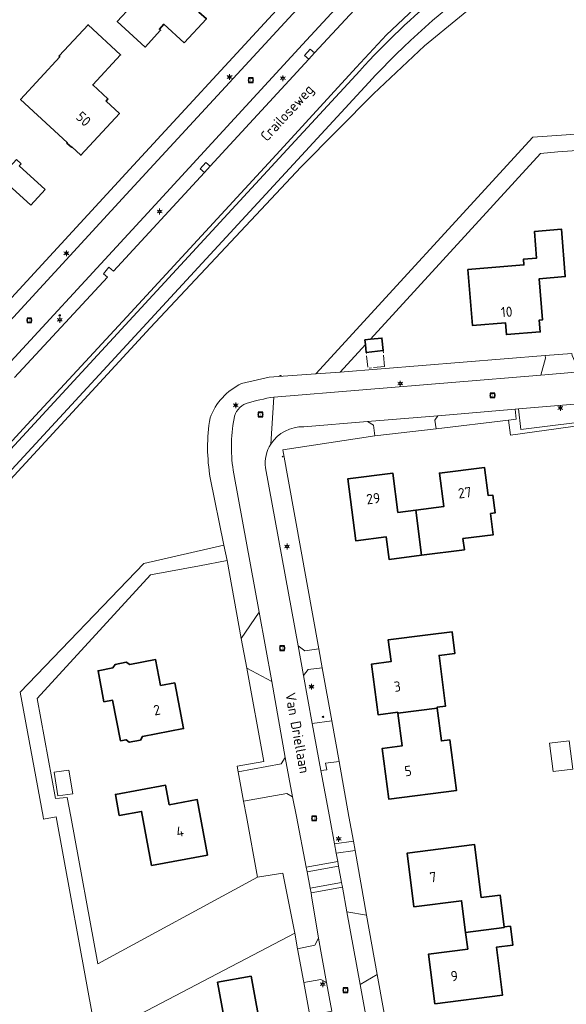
# Model space of a CAD drawing. Header units: metres. Extents: x 140853 to 145288, y 474558 to 480269.
# Tile 210 of 256: x 143713 to 143809, y 477967 to 478140. Entities that reach past the tile are written whole.
import ezdxf
from ezdxf.enums import TextEntityAlignment as Align
from ezdxf.lldxf.tags import DXFTag

# ---------------------------------------------------------------- set-up
doc = ezdxf.new("R2010")
doc.units = ezdxf.units.M
doc.header["$MEASUREMENT"] = 0
doc.linetypes.add('AM-AS', pattern=[16, 10, -2, 2, -2])
for name, color, linetype, lineweight in [('B-WE-AM-AS_SPOOR_RAIL-G', 10, 'AM-AS', 18), ('B-WE-GR-BEPLANTING_CULTUUR_BOSPLANTSOEN-G', 90, 'GR-PLANTSOEN', 18), ('B-WE-GR-BEPLANTING_CULTUUR_HEESTERS-G', 90, 'Continuous', 18), ('B-WE-GR-GRAS_KRUIDENRIJK-G', 80, 'Continuous', 18), ('B-WE-GR-GROENVOORZIENING-G', 80, 'Continuous', 18), ('B-WE-IE-TERREINAFSCHEIDING_KUNSTMATIG_HEKWERK-G', 20, 'IE-TERREINAFSCHEIDING-KUNSTMATIG', 18), ('B-WE-IE-TERREINAFSCHEIDING_KUNSTMATIG_MUUR-G', 90, 'IE-TERREINAFSCHEIDING-KUNSTMATIG-DICHT', 18), ('B-WE-KL-DATA_CAI-S', 90, 'KL-CAI-N', 18), ('B-WE-KL-ET_LS_OV_LICHTMAST-S', 190, 'Continuous', 18), ('B-WE-KL-WATER_BRANDLEIDING_PUT-S', 150, 'Continuous', 18), ('B-WE-OG-BEBOUWING-G', 7, 'Continuous', 35), ('B-WE-OG-BEBOUWING_BIJGEBOUW-G', 7, 'Continuous', 18), ('B-WE-OG-BEBOUWING_HUISNUMMER-T18', 10, 'Continuous', 18), ('B-WE-OG-BEBOUWING_LUIFEL-G', 7, 'Continuous', 18), ('B-WE-OG-BEBOUWING_STRAATNAAM-T18', 10, 'Continuous', 18), ('B-WE-OG-TERREIN_ERF-G', 7, 'Continuous', 18), ('B-WE-RI-GWA_RIOOLPUT-S', 30, 'Continuous', 18), ('B-WE-VH-VERHARDING_ASFALT-G', 252, 'Continuous', 18), ('B-WE-VH-VERHARDING_BETONSTRAATSTEEN-G', 252, 'Continuous', 18), ('B-WE-VH-VERHARDING_OPEN-G', 252, 'Continuous', 18), ('B-WE-VH-VERHARDING_STRAATBAKSTEEN-G', 252, 'Continuous', 18), ('X-XX-XX-ALGEMEEN-S', 7, 'Continuous', 18)]:
    doc.layers.add(name, color=color, linetype=linetype, lineweight=lineweight)
doc.styles.add('NLCS-ISO', font='txt')
doc.styles.get("Standard").update_dxf_attribs({"font": 'arial.ttf'})
doc.linetypes.add('GR-PLANTSOEN', pattern='A,0,[179,NLCS.shx,S=2,R=0,X=0,Y=0],-4', length=4)
doc.linetypes.add('IE-TERREINAFSCHEIDING-KUNSTMATIG', pattern='A,4,[82,NLCS.shx,S=0.75,R=90,X=0,Y=0],4,-2', length=10)
doc.linetypes.add('IE-TERREINAFSCHEIDING-KUNSTMATIG-DICHT', pattern='A,8,-1,[82,NLCS.shx,S=0.75,R=90,X=0,Y=0],-1', length=10)
tags = doc.linetypes.add('KL-CAI-N', pattern='A,4,-1,[101,NLCS.shx,S=0.5,R=0,X=0,Y=0],-1,4,-1,["C",Standard,S=1,R=0,X=-0.25,Y=-0.5],-1.5', length=12.5).pattern_tags.tags
tags[18] = DXFTag(74, 10)

# ---------------------------------------------------------------- blocks, each defined once
blk = doc.blocks.new('SKL-DATA_TERREINKAST-SO')
for q in [(-0.2, 0.2), (0.2, 0.2)]:
    blk.add_line((0, -0.21), q)
at = {"flags": 128}
blk.add_lwpolyline([(0.63, 0.35), (-0.63, 0.35), (-0.63, -0.35), (0.63, -0.35)], close=True, dxfattribs=at)
at = {"style": 'NLCS-ISO'}
blk.add_attdef('TYPE', text='', height=0.35, dxfattribs=at).set_placement((-0.03, 0.69), align=Align.MIDDLE_CENTER)
blk = doc.blocks.new('SIE-WEG_AFVALBAK_TYPE_01')
for radius in [0.25, 0.156]:
    blk.add_circle((0, 0), radius)
blk = doc.blocks.new('B-SIE-WEG_LICHTMAST-SO')
at = {"ltscale": 0.1}
for p, q in [((-1.1, 0.63), (-2.19, 1.27)), ((0, 1.27), (0, 2.53)), ((1.1, 0.63), (2.19, 1.27)), ((-1.1, -0.63), (-2.19, -1.27)), ((0, -1.27), (0, -2.53)), ((1.1, -0.63), (2.19, -1.27))]:
    blk.add_line(p, q, dxfattribs=at)
at = {"flags": 128}
for points in [[(-1.16, 0.5), (1.16, 0.5)], [(-1.16, -0.5), (1.16, -0.5)]]:
    blk.add_lwpolyline(points, dxfattribs=at)
at = {"ltscale": 0.1}
blk.add_circle((0, 0), 1.27, dxfattribs=at)
at = {"style": 'NLCS-ISO'}
blk.add_attdef('TYPE', text='', height=1.8, dxfattribs=at).set_placement((0, 2.53), align=Align.BOTTOM_CENTER)
blk = doc.blocks.new('SRI-PUT_INSPECTIE-SO')
at = {"lineweight": -3, "flags": 128}
blk.add_lwpolyline([(-2, -2), (2, -2), (2, 2), (-2, 2)], close=True, dxfattribs=at)
at = {"lineweight": -3, "ltscale": 1.5}
blk.add_circle((0, 0), 2, dxfattribs=at)
at = {"ltscale": 0.1, "style": 'NLCS-ISO'}
blk.add_text('I', height=2.5, dxfattribs=at).set_placement((0, -0.01), align=Align.MIDDLE_CENTER)
blk = doc.blocks.new('SIE-WEG_STRAATPOT_BRANDKRAAN-SO')
blk.add_ellipse((0, 0), major_axis=(-0.729, 0), ratio=0.685994)
at = {"style": 'NLCS-ISO'}
blk.add_text('BR', height=0.4, dxfattribs=at).set_placement((-0.3, -0.15))

msp = doc.modelspace()

# ---------------------------------------------------------------- linework, layer by layer
at = {"layer": 'B-WE-AM-AS_SPOOR_RAIL-G', "ltscale": 0.2, "flags": 128}
msp.add_lwpolyline([(143776.895, 478079.333), (143776.671, 478082.122), (143773.688, 478081.807), (143773.982, 478079.025), (143776.895, 478079.333)], close=True, dxfattribs=at)
at = {"layer": 'B-WE-GR-BEPLANTING_CULTUUR_BOSPLANTSOEN-G', "ltscale": 0.2, "flags": 128}
msp.add_lwpolyline([(143762.23, 478114.513), (143735.617, 478086.122), (143699.26, 478046.685), (143699.26, 478046.685, 0.0234154), (143689.359, 478035.142), (143689.359, 478035.142), (143681.399, 478025.377), (143661.276, 478000), (143664.456, 478000), (143645.77, 477975.999), (143638.187, 477966.209), (143636.481, 477964.247), (143638.769, 477960.117), (143656.18, 477930.843), (143661.312, 477922.01), (143682.6, 477887.67), (143684.597, 477886.227), (143685.929, 477885.783), (143688.786, 477886.183), (143730.048, 477890.754), (143716.818, 477959.65), (143725.56, 477964.227), (143719.027, 477999.933), (143716.842, 477999.529), (143716.755, 478000), (143712.724, 478021.916), (143734.483, 478044.592), (143748.604, 478047.81), (143746.199, 478059.667), (143746.199, 478059.667, -0.0849861), (143746.159, 478070.257), (143746.159, 478070.257, -0.1951968), (143751.705, 478076.294), (143751.705, 478076.294), (143756.58, 478077.437), (143764.79, 478078.01), (143803.017, 478119.728), (143903.065, 478126.727), (143902.619, 478130.21), (143895.811, 478131.922), (143894.466, 478130.479), (143890.889, 478133.812), (143862.754, 478153.588), (143856.169, 478156.563), (143851.414, 478150.268), (143847.608, 478153.142), (143848.361, 478154.14), (143850.693, 478157.228), (143853.49, 478155.107), (143855.084, 478157.248), (143844.811, 478160.229), (143836.707, 478160.317), (143828.009, 478160.855), (143820.394, 478160.055), (143813.905, 478157.581), (143807.247, 478153.367), (143796.304, 478146.019), (143783.944, 478135.811), (143774.946, 478127.351), (143762.23, 478114.513)], format="xyb", close=True, dxfattribs=at)
for points in [[(143807.45, 478117.141), (143903.291, 478123.85), (143903.436, 478123.861), (143903.065, 478126.727), (143803.017, 478119.728), (143764.79, 478078.01), (143769.078, 478078.309), (143773.543, 478083.182), (143773.454, 478084.024), (143774.406, 478084.124), (143804.401, 478116.858), (143807.45, 478117.141)], [(143744.316, 478044.205), (143749.154, 478045.099), (143748.604, 478047.81), (143734.483, 478044.592), (143712.724, 478021.916), (143716.755, 478000), (143716.842, 477999.529), (143719.027, 477999.933), (143725.56, 477964.227), (143716.818, 477959.65), (143730.048, 477890.754), (143733.138, 477890.57), (143724.014, 477938.086), (143723.631, 477938.353), (143723.891, 477938.724), (143720.185, 477958.026), (143761.081, 477979.437), (143759, 477990.024), (143754.511, 477989.284), (143726.408, 477974.021), (143721.619, 478000), (143720.999, 478003.366), (143718.944, 478003.15), (143715.688, 478020.818), (143735.691, 478042.611), (143744.316, 478044.205)]]:
    msp.add_lwpolyline(points, close=True, dxfattribs=at)
at = {"layer": 'B-WE-GR-BEPLANTING_CULTUUR_HEESTERS-G', "ltscale": 0.2, "flags": 128}
msp.add_lwpolyline([(143809.455, 478013.368), (143805.984, 478012.915), (143806.636, 478007.919), (143810.108, 478008.372), (143809.455, 478013.368)], close=True, dxfattribs=at)
at = {"layer": 'B-WE-GR-GRAS_KRUIDENRIJK-G', "ltscale": 0.2, "flags": 128}
for points in [[(143790.61, 478166.572), (143762.461, 478136.059), (143734.476, 478105.65), (143706.201, 478074.971)], [(143711.694, 478077.365), (143728.106, 478095.039), (143727.369, 478095.673), (143728.349, 478096.81), (143729.127, 478096.139), (143745.162, 478113.516), (143744.427, 478114.149), (143745.407, 478115.286), (143746.18, 478114.619), (143763.57, 478133.467), (143762.831, 478134.103), (143763.811, 478135.24), (143764.587, 478134.57), (143773.878, 478144.708)], [(143783.2, 478143.356), (143777.273, 478137.766), (143771.881, 478132.003), (143758.499, 478117.367), (143731.488, 478088.048), (143713.927, 478069.085), (143696.118, 478049.768)]]:
    msp.add_lwpolyline(points, dxfattribs=at)
for points in [[(143696.74, 478049.266), (143714.502, 478068.504), (143759.017, 478116.8), (143772.538, 478131.446), (143772.538, 478131.446, -0.0722386), (143803.264, 478156.73)], [(143794.942, 478147.856, 0.0502049), (143774.128, 478129.371), (143774.128, 478129.371), (143698.613, 478047.524), (143698.613, 478047.524, 0.0088997), (143691.21, 478039.185), (143691.21, 478039.185), (143689.359, 478035.142), (143689.359, 478035.142, -0.0234154), (143699.26, 478046.685), (143699.26, 478046.685), (143735.617, 478086.122), (143762.23, 478114.513), (143774.946, 478127.351), (143783.944, 478135.811), (143796.304, 478146.019)]]:
    msp.add_lwpolyline(points, format="xyb", dxfattribs=at)
for points in [[(143764.79, 478078.01), (143756.58, 478077.437), (143751.705, 478076.294), (143751.705, 478076.294, 0.1951968), (143746.159, 478070.257), (143746.159, 478070.257, 0.0849861), (143746.199, 478059.667), (143746.199, 478059.667), (143748.604, 478047.81), (143749.154, 478045.099), (143751.669, 478031.38), (143754.84, 478035.994), (143750.333, 478060.41), (143750.333, 478060.41, -0.0903574), (143750.404, 478070.138), (143750.404, 478070.138, -0.2786131), (143752.527, 478072.789), (143752.527, 478072.789, -0.0334716), (143757.402, 478073.932), (143757.402, 478073.932), (143804.433, 478077.813), (143805.244, 478080.759), (143805.201, 478081.246), (143769.078, 478078.309), (143764.79, 478078.01)], [(143765.33, 478029.581), (143759.009, 478064.645), (143775.178, 478067.068), (143774.963, 478068.973), (143773.907, 478069.602), (143762.687, 478068.677), (143762.687, 478068.677, 0.2691648), (143756.873, 478065.63), (143756.873, 478065.63, 0.1681425), (143755.903, 478061.467), (143755.903, 478061.467), (143761.673, 478030.104), (143762.856, 478029.227), (143765.33, 478029.581)]]:
    msp.add_lwpolyline(points, format="xyb", close=True, dxfattribs=at)
for points in [[(143823.343, 478073.793), (143822.503, 478073.718), (143819.615, 478073.462), (143818.847, 478073.394), (143800.51, 478071.833), (143800.894, 478068.233), (143830.177, 478071.831), (143828.251, 478074.225), (143823.343, 478073.793)], [(143785.983, 478068.343), (143798.742, 478069.848), (143800.097, 478070.018), (143799.912, 478071.782), (143786.308, 478070.624), (143785.795, 478069.869), (143785.983, 478068.343)], [(143750.938, 478008.881), (143751.121, 478007.878), (143758.716, 478009.281), (143759.423, 478010.417), (143757.022, 478023.819), (143752.633, 478026.121), (143755.639, 478009.719), (143750.938, 478008.881)], [(143767.609, 478016.875), (143765.935, 478026.207), (143763.446, 478025.883), (143762.643, 478024.839), (143764.179, 478016.377), (143767.609, 478016.875)], [(143770.636, 478000), (143768.892, 478009.727), (143766.513, 478009.418), (143766.728, 478008.256), (143765.685, 478008.121), (143767.189, 478000), (143768.076, 477995.209), (143771.414, 477995.663), (143770.636, 478000)], [(143752.069, 478002.679), (143752.557, 478000), (143754.511, 477989.284), (143759, 477990.024), (143761.081, 477979.437), (143761.594, 477976.664), (143764.611, 477977.348), (143765.283, 477978.581), (143764.055, 477986), (143763.951, 477986.54), (143763.791, 477987.375), (143763.244, 477990.223), (143763.084, 477991.058), (143761.368, 478000), (143760.705, 478003.455), (143759.676, 478004.066), (143752.069, 478002.679)], [(143768.386, 477993.537), (143768.647, 477992.081), (143768.799, 477991.244), (143769.32, 477988.392), (143769.472, 477987.556), (143770.267, 477983.203), (143773.751, 477982.637), (143771.715, 477993.987), (143768.386, 477993.537)], [(143766.668, 477970.743), (143765.665, 477971.266), (143762.688, 477970.754), (143763.765, 477964.936), (143767.608, 477965.717), (143766.668, 477970.743)], [(143774.423, 477960.331), (143776.447, 477959.848), (143777.733, 477960.44), (143775.63, 477972.161), (143772.6, 477970.414), (143774.423, 477960.331)]]:
    msp.add_lwpolyline(points, close=True, dxfattribs=at)
at = {"layer": 'B-WE-GR-GROENVOORZIENING-G', "ltscale": 0.2, "flags": 128}
msp.add_lwpolyline([(143800.51, 478071.833), (143799.912, 478071.782), (143800.097, 478070.018), (143798.742, 478069.848), (143799.08, 478067.215), (143830.397, 478071.557), (143830.177, 478071.831), (143800.894, 478068.233), (143800.51, 478071.833)], close=True, dxfattribs=at)
at = {"layer": 'B-WE-IE-TERREINAFSCHEIDING_KUNSTMATIG_HEKWERK-G', "ltscale": 0.2, "flags": 128}
for points in [[(143903.291, 478123.85), (143807.45, 478117.141)], [(143805.201, 478081.246), (143769.078, 478078.309)], [(143785.983, 478068.343), (143798.742, 478069.848)], [(143798.742, 478069.848), (143799.08, 478067.215)], [(143775.178, 478067.068), (143759.009, 478064.645), (143765.33, 478029.581)], [(143744.316, 478044.205), (143735.691, 478042.611), (143715.688, 478020.818), (143718.944, 478003.15), (143720.999, 478003.366), (143721.619, 478000)], [(143765.935, 478026.207), (143767.609, 478016.875)], [(143768.892, 478009.727), (143770.636, 478000)], [(143721.619, 478000), (143726.408, 477974.021), (143754.511, 477989.284)], [(143754.511, 477989.284), (143752.557, 478000)], [(143771.414, 477995.663), (143770.636, 478000)], [(143771.715, 477993.987), (143773.751, 477982.637)], [(143761.081, 477979.437), (143720.185, 477958.026), (143723.891, 477938.724)], [(143761.081, 477979.437), (143761.594, 477976.664)], [(143775.63, 477972.161), (143777.733, 477960.44)], [(143762.688, 477970.754), (143763.765, 477964.936)]]:
    msp.add_lwpolyline(points, dxfattribs=at)
at = {"layer": 'B-WE-IE-TERREINAFSCHEIDING_KUNSTMATIG_MUUR-G', "ltscale": 0.2, "flags": 128}
for points in [[(143744.316, 478044.205), (143749.154, 478045.099)], [(143749.154, 478045.099), (143751.669, 478031.38)], [(143752.633, 478026.121), (143755.639, 478009.719), (143750.938, 478008.881)]]:
    msp.add_lwpolyline(points, dxfattribs=at)
at = {"layer": 'B-WE-OG-BEBOUWING-G', "ltscale": 0.2, "flags": 128}
for points in [[(143741.607, 478136.335), (143745.506, 478140.568), (143744.211, 478141.76), (143749.142, 478147.067), (143741.626, 478154.051), (143731.757, 478143.369), (143732.331, 478142.84), (143729.824, 478140.119), (143734.715, 478135.613), (143737.446, 478138.577), (143737.24, 478138.767), (143738.032, 478139.628), (143741.607, 478136.335)], [(143719.715, 478133.901), (143712.768, 478126.378), (143721.004, 478118.773), (143720.929, 478118.692), (143721.737, 478117.945), (143721.812, 478118.026), (143723.406, 478116.554), (143730.2, 478123.911), (143727.834, 478126.096), (143728.174, 478126.463), (143725.499, 478128.932), (143730.395, 478134.24), (143724.656, 478139.56), (143719.561, 478134.043), (143719.715, 478133.901)], [(143791.609, 478096.423), (143792.402, 478086.554), (143798.206, 478087.019), (143798.378, 478084.926), (143804.335, 478085.416), (143804.163, 478087.509), (143804.761, 478087.558), (143804.166, 478094.784), (143808.741, 478095.16), (143808.115, 478103.498), (143803.331, 478103.113), (143803.708, 478098.418), (143801.395, 478098.233), (143801.477, 478097.216), (143791.609, 478096.423)], [(143773.454, 478084.024), (143773.543, 478083.182), (143773.688, 478081.807), (143776.671, 478082.122), (143776.437, 478084.337), (143774.406, 478084.124), (143773.454, 478084.024)], [(143782.425, 478054.003), (143783.417, 478046.036), (143790.97, 478047.005), (143790.716, 478048.988), (143796.072, 478049.674), (143795.595, 478053.403), (143796.388, 478053.504), (143795.987, 478056.658), (143795.194, 478056.558), (143794.516, 478061.53), (143786.572, 478060.542), (143787.349, 478054.616), (143782.425, 478054.003)], [(143783.417, 478046.036), (143782.425, 478054.003), (143779.252, 478053.608), (143778.393, 478060.505), (143770.462, 478059.517), (143771.865, 478048.586), (143777.211, 478049.272), (143777.72, 478045.305), (143783.417, 478046.036)], [(143779.25, 478018.198), (143786.196, 478019.116), (143786.176, 478019.271), (143787.664, 478019.46), (143786.53, 478028.388), (143789.308, 478028.741), (143788.825, 478032.539), (143784.557, 478032.018), (143777.56, 478031.164), (143778.076, 478027.339), (143774.625, 478026.873), (143775.765, 478017.946), (143779.227, 478018.379), (143779.25, 478018.198)], [(143737.418, 478023.087), (143736.556, 478027.646), (143732.016, 478026.793), (143731.359, 478027.183), (143729.421, 478026.793), (143729.013, 478026.231), (143726.421, 478025.706), (143727.472, 478020.216), (143728.984, 478020.505), (143730.355, 478013.345), (143731.357, 478013.537), (143731.933, 478013.088), (143733.889, 478013.485), (143734.258, 478014.114), (143741.487, 478015.498), (143739.951, 478023.558), (143737.418, 478023.087)], [(143786.196, 478019.116), (143779.25, 478018.198), (143779.994, 478012.44), (143776.515, 478011.993), (143777.655, 478003.062), (143789.558, 478004.581), (143788.419, 478013.508), (143786.932, 478013.319), (143786.196, 478019.116)], [(143745.688, 477993.176), (143743.892, 478002.994), (143738.963, 478002.079), (143738.319, 478005.519), (143729.482, 478003.911), (143730.163, 478000.189), (143734.107, 478000.91), (143735.851, 477991.377), (143745.688, 477993.176)], [(143791.192, 477979.568), (143798.009, 477980.456), (143797.999, 477980.534), (143797.282, 477986.128), (143793.959, 477985.702), (143792.762, 477995.046), (143780.877, 477993.523), (143782.092, 477984.095), (143790.474, 477985.169), (143791.192, 477979.568)], [(143797.999, 477980.534), (143798.009, 477980.456), (143791.192, 477979.568), (143791.567, 477976.638), (143784.673, 477975.755), (143785.788, 477967.012), (143797.691, 477968.537), (143796.611, 477976.968), (143799.527, 477977.342), (143799.1, 477980.675), (143797.999, 477980.534)], [(143753.396, 477971.882), (143747.493, 477970.805), (143748.999, 477962.551), (143746.933, 477962.174), (143747.366, 477959.804), (143746.481, 477959.642), (143746.588, 477959.052), (143743.627, 477958.511), (143744.937, 477951.33), (143747.899, 477951.871), (143748.06, 477950.985), (143756.365, 477952.5), (143756.094, 477953.984), (143759.586, 477954.625), (143758.278, 477961.796), (143755.334, 477961.26), (143753.396, 477971.882)]]:
    msp.add_lwpolyline(points, close=True, dxfattribs=at)
at = {"layer": 'B-WE-OG-BEBOUWING_BIJGEBOUW-G', "ltscale": 0.2, "flags": 128}
msp.add_lwpolyline([(143721.289, 478008.199), (143718.686, 478007.815), (143719.316, 478003.626), (143721.993, 478004.025), (143721.289, 478008.199)], close=True, dxfattribs=at)
at = {"layer": 'B-WE-OG-BEBOUWING_LUIFEL-G', "ltscale": 0.2, "flags": 128}
msp.add_lwpolyline([(143712.046, 478115.769), (143707.122, 478110.46), (143707.945, 478109.703), (143710.019, 478111.939), (143714.581, 478107.744), (143717.099, 478110.482), (143712.549, 478114.667), (143712.866, 478115.009), (143712.046, 478115.769)], close=True, dxfattribs=at)
at = {"layer": 'B-WE-OG-TERREIN_ERF-G', "ltscale": 0.2, "flags": 128}
msp.add_lwpolyline([(143655.832, 478141.75), (143627.487, 478110.949), (143627.487, 478110.949, -0.1299453), (143621.627, 478107.446), (143621.627, 478107.446), (143599.169, 478103.473), (143597.889, 478103.244), (143596.002, 478100.837), (143598.136, 478088.929), (143598.864, 478084.806), (143601.329, 478070.529), (143605.464, 478047.158), (143609.181, 478025.937), (143630.063, 478006.609), (143632.986, 478006.642), (143648.672, 478023.73), (143668.38, 478045.12), (143703.051, 478082.679), (143732.651, 478114.826), (143781.657, 478167.964)], format="xyb", dxfattribs=at)
for points in [[(143741.607, 478136.335), (143738.032, 478139.628), (143737.24, 478138.767), (143737.446, 478138.577), (143734.715, 478135.613), (143729.824, 478140.119), (143732.331, 478142.84), (143731.757, 478143.369), (143741.626, 478154.051), (143749.142, 478147.067), (143744.211, 478141.76), (143745.506, 478140.568), (143741.607, 478136.335)], [(143719.715, 478133.901), (143719.561, 478134.043), (143724.656, 478139.56), (143730.395, 478134.24), (143725.499, 478128.932), (143728.174, 478126.463), (143727.834, 478126.096), (143730.2, 478123.911), (143723.406, 478116.554), (143721.812, 478118.026), (143721.737, 478117.945), (143720.929, 478118.692), (143721.004, 478118.773), (143712.768, 478126.378), (143719.715, 478133.901)], [(143791.609, 478096.423), (143801.477, 478097.216), (143801.395, 478098.233), (143803.708, 478098.418), (143803.331, 478103.113), (143808.115, 478103.498), (143808.741, 478095.16), (143804.166, 478094.784), (143804.761, 478087.558), (143804.163, 478087.509), (143804.335, 478085.416), (143798.378, 478084.926), (143798.206, 478087.019), (143792.402, 478086.554), (143791.609, 478096.423)], [(143782.425, 478054.003), (143787.349, 478054.616), (143786.572, 478060.542), (143794.516, 478061.53), (143795.194, 478056.558), (143795.987, 478056.658), (143796.388, 478053.504), (143795.595, 478053.403), (143796.072, 478049.674), (143790.716, 478048.988), (143790.97, 478047.005), (143783.417, 478046.036), (143777.72, 478045.305), (143777.211, 478049.272), (143771.865, 478048.586), (143770.462, 478059.517), (143778.393, 478060.505), (143779.252, 478053.608), (143782.425, 478054.003)], [(143752.557, 478000), (143752.069, 478002.679), (143751.121, 478007.878), (143750.938, 478008.881), (143755.639, 478009.719), (143752.633, 478026.121), (143751.669, 478031.38), (143749.154, 478045.099), (143744.316, 478044.205), (143735.691, 478042.611), (143715.688, 478020.818), (143718.944, 478003.15), (143720.999, 478003.366), (143721.619, 478000), (143726.408, 477974.021), (143754.511, 477989.284), (143752.557, 478000)], [(143786.196, 478019.116), (143786.932, 478013.319), (143788.419, 478013.508), (143789.558, 478004.581), (143777.655, 478003.062), (143776.515, 478011.993), (143779.994, 478012.44), (143779.25, 478018.198), (143779.227, 478018.379), (143775.765, 478017.946), (143774.625, 478026.873), (143778.076, 478027.339), (143777.56, 478031.164), (143784.557, 478032.018), (143788.825, 478032.539), (143789.308, 478028.741), (143786.53, 478028.388), (143787.664, 478019.46), (143786.176, 478019.271), (143786.196, 478019.116)], [(143737.418, 478023.087), (143739.951, 478023.558), (143741.487, 478015.498), (143734.258, 478014.114), (143733.889, 478013.485), (143731.933, 478013.088), (143731.357, 478013.537), (143730.355, 478013.345), (143728.984, 478020.505), (143727.472, 478020.216), (143726.421, 478025.706), (143729.013, 478026.231), (143729.421, 478026.793), (143731.359, 478027.183), (143732.016, 478026.793), (143736.556, 478027.646), (143737.418, 478023.087)], [(143745.688, 477993.176), (143735.851, 477991.377), (143734.107, 478000.91), (143730.163, 478000.189), (143729.482, 478003.911), (143738.319, 478005.519), (143738.963, 478002.079), (143743.892, 478002.994), (143745.688, 477993.176)], [(143797.999, 477980.534), (143799.1, 477980.675), (143799.527, 477977.342), (143796.611, 477976.968), (143797.691, 477968.537), (143785.788, 477967.012), (143784.673, 477975.755), (143791.567, 477976.638), (143791.192, 477979.568), (143790.474, 477985.169), (143782.092, 477984.095), (143780.877, 477993.523), (143792.762, 477995.046), (143793.959, 477985.702), (143797.282, 477986.128), (143797.999, 477980.534)], [(143759.23, 477946.102), (143766.534, 477950.067), (143764.163, 477962.788), (143763.765, 477964.936), (143762.688, 477970.754), (143761.594, 477976.664), (143761.081, 477979.437), (143720.185, 477958.026), (143723.891, 477938.724), (143723.631, 477938.353), (143724.014, 477938.086), (143733.138, 477890.57), (143783.463, 477897.136), (143789.972, 477898.039), (143790.445, 477898.101), (143788.564, 477912.908), (143786.243, 477926.268), (143778.389, 477925.331), (143760.98, 477923.139), (143756.081, 477922.569), (143752.505, 477941.826), (143752.399, 477942.394), (143759.23, 477946.102)], [(143753.396, 477971.882), (143755.334, 477961.26), (143758.278, 477961.796), (143759.586, 477954.625), (143756.094, 477953.984), (143756.365, 477952.5), (143748.06, 477950.985), (143747.899, 477951.871), (143744.937, 477951.33), (143743.627, 477958.511), (143746.588, 477959.052), (143746.481, 477959.642), (143747.366, 477959.804), (143746.933, 477962.174), (143748.999, 477962.551), (143747.493, 477970.805), (143753.396, 477971.882)]]:
    msp.add_lwpolyline(points, close=True, dxfattribs=at)
for points in [[(143903.291, 478123.85), (143807.45, 478117.141), (143804.401, 478116.858), (143774.406, 478084.124), (143776.437, 478084.337), (143776.671, 478082.122), (143773.688, 478081.807), (143773.543, 478083.182), (143769.078, 478078.309), (143805.201, 478081.246), (143809.935, 478081.632)], [(143830.397, 478071.557), (143799.08, 478067.215), (143798.742, 478069.848), (143785.983, 478068.343), (143775.178, 478067.068), (143775.178, 478067.068), (143759.009, 478064.645), (143765.33, 478029.581), (143765.935, 478026.207), (143767.609, 478016.875), (143768.892, 478009.727), (143770.636, 478000), (143771.414, 477995.663), (143771.715, 477993.987), (143773.751, 477982.637), (143775.63, 477972.161), (143777.733, 477960.44), (143778.729, 477954.886), (143781.29, 477940.42), (143783.942, 477938.51), (143815.874, 477943.111)], [(143810.108, 478008.372), (143806.636, 478007.919), (143805.984, 478012.915), (143809.455, 478013.368)]]:
    msp.add_lwpolyline(points, dxfattribs=at)
at = {"layer": 'B-WE-VH-VERHARDING_ASFALT-G', "ltscale": 0.2, "flags": 128}
for points in [[(143803.264, 478156.73, 0.0722386), (143772.538, 478131.446), (143772.538, 478131.446), (143759.017, 478116.8), (143714.502, 478068.504), (143696.74, 478049.266)], [(143698.613, 478047.524), (143774.128, 478129.371), (143774.128, 478129.371, -0.0502049), (143794.942, 478147.856)]]:
    msp.add_lwpolyline(points, format="xyb", dxfattribs=at)
for points in [[(143773.878, 478144.708), (143764.587, 478134.57), (143763.57, 478133.467), (143746.18, 478114.619), (143745.162, 478113.516), (143729.127, 478096.139), (143728.349, 478096.81), (143727.369, 478095.673), (143728.106, 478095.039), (143711.694, 478077.365)], [(143696.118, 478049.768), (143713.927, 478069.085), (143731.488, 478088.048), (143758.499, 478117.367), (143771.881, 478132.003), (143777.273, 478137.766), (143783.2, 478143.356)], [(143774.423, 477960.331), (143772.6, 477970.414), (143770.267, 477983.203), (143770.267, 477983.203), (143769.472, 477987.556), (143763.951, 477986.54), (143764.055, 477986), (143765.283, 477978.581), (143766.668, 477970.743), (143767.608, 477965.717)]]:
    msp.add_lwpolyline(points, dxfattribs=at)
for points in [[(143757.402, 478073.932), (143756.873, 478065.63), (143756.873, 478065.63, -0.2691648), (143762.687, 478068.677), (143762.687, 478068.677), (143773.907, 478069.602), (143786.308, 478070.624), (143799.912, 478071.782), (143800.51, 478071.833), (143818.847, 478073.394), (143818.354, 478078.959), (143811.278, 478078.378), (143804.433, 478077.813), (143757.402, 478073.932)], [(143756.873, 478065.63), (143757.402, 478073.932), (143757.402, 478073.932, 0.0334716), (143752.527, 478072.789), (143752.527, 478072.789, 0.2786131), (143750.404, 478070.138), (143750.404, 478070.138, 0.0903574), (143750.333, 478060.41), (143750.333, 478060.41), (143754.84, 478035.994), (143757.022, 478023.819), (143759.423, 478010.417), (143760.705, 478003.455), (143761.368, 478000), (143763.084, 477991.058), (143768.647, 477992.081), (143768.386, 477993.537), (143768.076, 477995.209), (143767.189, 478000), (143765.685, 478008.121), (143764.179, 478016.377), (143762.643, 478024.839), (143761.673, 478030.104), (143755.903, 478061.467), (143755.903, 478061.467, -0.1681425), (143756.873, 478065.63)]]:
    msp.add_lwpolyline(points, format="xyb", close=True, dxfattribs=at)
at = {"layer": 'B-WE-VH-VERHARDING_BETONSTRAATSTEEN-G', "ltscale": 0.2, "flags": 128}
for points in [[(143639.897, 478003.113), (143658.968, 478023.779), (143681.482, 478048.229), (143706.201, 478074.971), (143734.476, 478105.65), (143762.461, 478136.059), (143790.61, 478166.572), (143786.942, 478169.904), (143760.056, 478140.705), (143731.375, 478109.607), (143704.186, 478080.077), (143679.781, 478053.681), (143635.926, 478006.093), (143639.555, 478002.725), (143639.897, 478003.113)], [(143768.799, 477991.244), (143768.647, 477992.081), (143763.084, 477991.058), (143763.244, 477990.223), (143768.799, 477991.244)], [(143768.799, 477991.244), (143763.244, 477990.223), (143763.791, 477987.375), (143769.32, 477988.392), (143768.799, 477991.244)], [(143769.472, 477987.556), (143769.32, 477988.392), (143763.791, 477987.375), (143763.951, 477986.54), (143769.472, 477987.556)]]:
    msp.add_lwpolyline(points, close=True, dxfattribs=at)
msp.add_lwpolyline([(143781.657, 478167.964), (143732.651, 478114.826), (143703.051, 478082.679), (143668.38, 478045.12), (143648.672, 478023.73), (143632.986, 478006.642), (143630.063, 478006.609), (143628.828, 478005.164), (143628.828, 478005.164, 0.3373592), (143635.204, 478005.395), (143635.204, 478005.395), (143635.665, 478005.826), (143635.926, 478006.093), (143679.781, 478053.681), (143704.186, 478080.077), (143731.375, 478109.607), (143760.056, 478140.705)], format="xyb", dxfattribs=at)
at = {"layer": 'B-WE-VH-VERHARDING_OPEN-G', "ltscale": 0.2, "flags": 128}
for points in [[(143764.587, 478134.57), (143763.811, 478135.24), (143762.831, 478134.103), (143763.57, 478133.467), (143764.587, 478134.57)], [(143746.18, 478114.619), (143745.407, 478115.286), (143744.427, 478114.149), (143745.162, 478113.516), (143746.18, 478114.619)]]:
    msp.add_lwpolyline(points, close=True, dxfattribs=at)
at = {"layer": 'B-WE-VH-VERHARDING_STRAATBAKSTEEN-G', "ltscale": 0.2, "flags": 128}
for points in [[(143811.278, 478078.378), (143809.967, 478081.278), (143809.935, 478081.632), (143805.201, 478081.246), (143805.244, 478080.759), (143804.433, 478077.813), (143811.278, 478078.378)], [(143785.983, 478068.343), (143785.795, 478069.869), (143786.308, 478070.624), (143773.907, 478069.602), (143774.963, 478068.973), (143775.178, 478067.068), (143785.983, 478068.343)], [(143754.84, 478035.994), (143751.669, 478031.38), (143752.633, 478026.121), (143757.022, 478023.819), (143754.84, 478035.994)], [(143765.935, 478026.207), (143765.33, 478029.581), (143762.856, 478029.227), (143761.673, 478030.104), (143762.643, 478024.839), (143763.446, 478025.883), (143765.935, 478026.207)], [(143764.179, 478016.377), (143765.685, 478008.121), (143766.728, 478008.256), (143766.513, 478009.418), (143768.892, 478009.727), (143767.609, 478016.875), (143764.179, 478016.377)], [(143752.069, 478002.679), (143759.676, 478004.066), (143760.705, 478003.455), (143759.423, 478010.417), (143758.716, 478009.281), (143751.121, 478007.878), (143752.069, 478002.679)], [(143771.715, 477993.987), (143771.414, 477995.663), (143768.076, 477995.209), (143768.386, 477993.537), (143771.715, 477993.987)], [(143773.751, 477982.637), (143770.267, 477983.203), (143772.6, 477970.414), (143775.63, 477972.161), (143773.751, 477982.637)], [(143762.688, 477970.754), (143765.665, 477971.266), (143766.668, 477970.743), (143765.283, 477978.581), (143764.611, 477977.348), (143761.594, 477976.664), (143762.688, 477970.754)]]:
    msp.add_lwpolyline(points, close=True, dxfattribs=at)

# ---------------------------------------------------------------- block references
at = {"layer": 'B-WE-KL-DATA_CAI-S', "xscale": 0.2, "yscale": 0.2, "zscale": 0.2}
msp.add_blockref('SKL-DATA_TERREINKAST-SO', (143758.588, 478077.681), dxfattribs=at)
at = {"layer": 'B-WE-KL-ET_LS_OV_LICHTMAST-S', "xscale": 0.2, "yscale": 0.2, "zscale": 0.2}
for p in [(143749.594, 478130.322), (143758.992, 478130.122), (143737.271, 478106.634), (143720.845, 478099.276), (143719.681, 478087.536), (143779.68, 478076.311), (143750.681, 478072.475), (143807.882, 478072.008), (143759.731, 478047.594), (143764.037, 478022.871), (143768.819, 477996.06), (143766.018, 477970.449)]:
    msp.add_blockref('B-SIE-WEG_LICHTMAST-SO', p, dxfattribs=at)
at = {"layer": 'B-WE-KL-WATER_BRANDLEIDING_PUT-S', "xscale": 0.2, "yscale": 0.2, "zscale": 0.2}
for p in [(143719.68, 478088.321), (143766.063, 478017.573)]:
    msp.add_blockref('SIE-WEG_STRAATPOT_BRANDKRAAN-SO', p, dxfattribs=at)
at = {"layer": 'B-WE-RI-GWA_RIOOLPUT-S', "xscale": 0.2, "yscale": 0.2, "zscale": 0.2}
for p in [(143753.336, 478129.77), (143714.317, 478087.453), (143795.944, 478074.231), (143755.047, 478070.842), (143758.884, 478029.682), (143764.507, 477999.678), (143770.035, 477969.399)]:
    msp.add_blockref('SRI-PUT_INSPECTIE-SO', p, dxfattribs=at)
at = {"layer": 'X-XX-XX-ALGEMEEN-S', "xscale": 0.2, "yscale": 0.2, "zscale": 0.2}
msp.add_blockref('SIE-WEG_AFVALBAK_TYPE_01', (143758.938, 478063.432), dxfattribs=at)

# ---------------------------------------------------------------- texts
at = {"layer": 'B-WE-OG-BEBOUWING_HUISNUMMER-T18', "style": 'NLCS-ISO'}
for s, rotation, p in [('50', 317.3, (143723.864, 478122.946)), ('10', 4.7, (143798.428, 478088.944)), ('27', 7.1, (143791.038, 478057.067)), ('29', 7.1, (143774.922, 478056.042)), ('3', 7.3, (143779.163, 478022.916)), ('2', 10.8, (143736.79, 478018.78)), ('5', 7.3, (143781.053, 478008.034)), ('4', 10.4, (143740.855, 477997.365)), ('7', 7.4, (143785.452, 477989.321)), ('9', 7.3, (143789.198, 477971.89))]:
    msp.add_text(s, height=1.8, rotation=rotation, dxfattribs=at).set_placement(p, align=Align.MIDDLE_CENTER)
at = {"layer": 'B-WE-OG-BEBOUWING_STRAATNAAM-T18', "style": 'NLCS-ISO'}
for s, rotation, p in [('Crailoseweg', 47.4, (143759.717, 478124.04)), ('Van Driellaan', 280.4, (143761.575, 478014.737))]:
    msp.add_text(s, height=1.8, rotation=rotation, dxfattribs=at).set_placement(p, align=Align.MIDDLE_CENTER)

doc.saveas('drawing.dxf')
